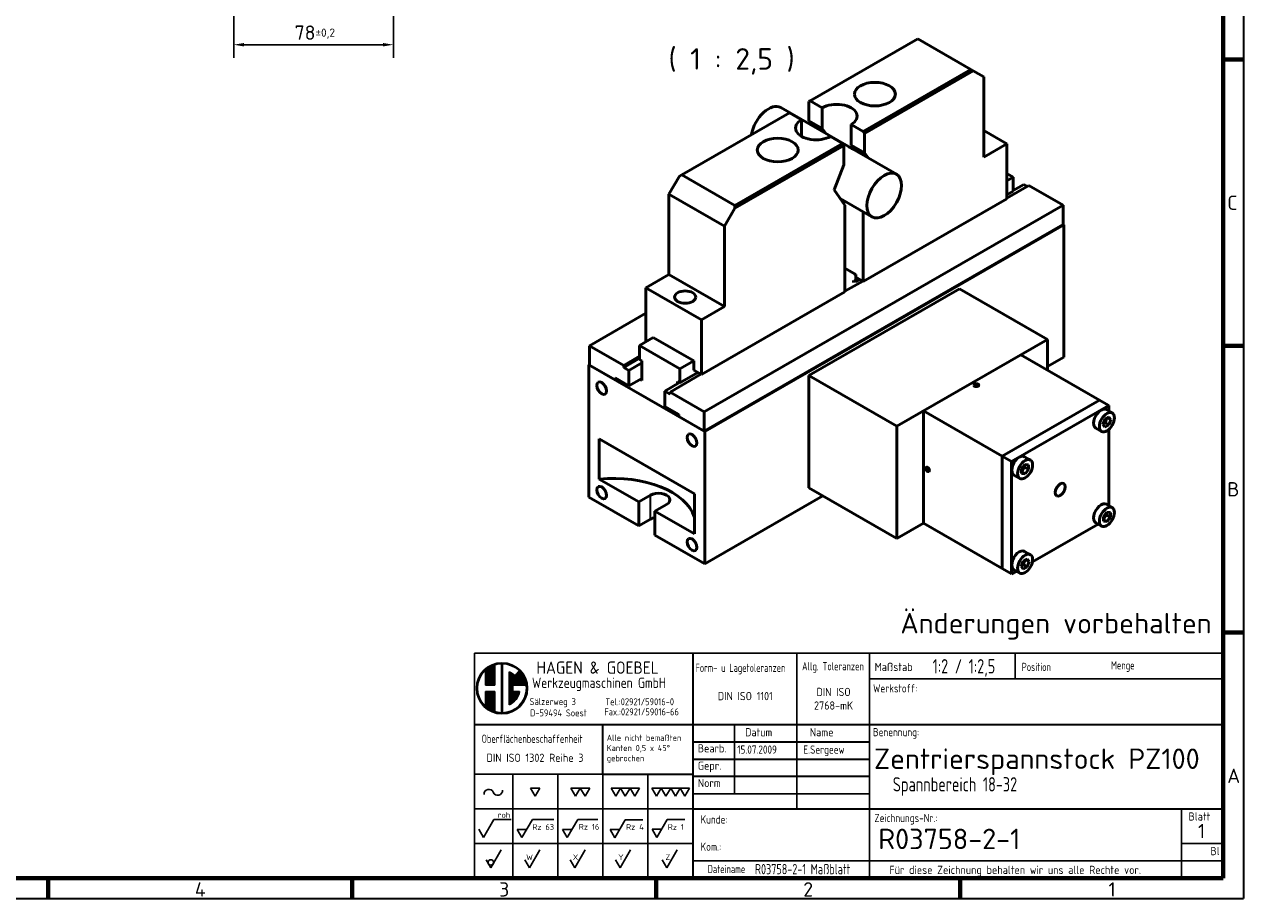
# Model space of a CAD drawing. Header units: millimetres. Extents: x 10 to 1178, y 10 to 831.
# Tile 2 of 3: x 582 to 1178, y 10 to 437. Entities that reach past the tile are written whole.
import ezdxf
from ezdxf.enums import TextEntityAlignment as Align

# ---------------------------------------------------------------- set-up
doc = ezdxf.new("R2010")
doc.units = ezdxf.units.MM
doc.header["$LTSCALE"] = 2
doc.layers.get('0').update_dxf_attribs({"lineweight": 25})
for name, color, linetype, lineweight in [('AM_BOR', 7, 'Continuous', 50), ('Bemaßung (ISO)', 7, 'Continuous', 25), ('Rahmen (ISO)', 7, 'Continuous', 70), ('Sichtbar (ISO)', 7, 'Continuous', 50), ('Sichtbar schmal (ISO)', 7, 'Continuous', 35), ('Symbol (ISO)', 7, 'Continuous', 25), ('Titel (ISO)', 7, 'Continuous', 50)]:
    doc.layers.add(name, color=color, linetype=linetype, lineweight=lineweight)
doc.styles.add('ACDINTS_30', font='isocp.shx')
doc.styles.add('ACDINTS_31', font='isocp.shx')
doc.styles.add('ACDINTS_32', font='isocp.shx')
doc.styles.add('ACDINTS_33', font='isocp.shx')
doc.styles.add('ACDINTS_34', font='isocp.shx')
doc.styles.add('ACDINTS_35', font='isocp.shx')
doc.styles.add('ACDINTS_40', font='isocp.shx')
doc.styles.add('ACDINTS_41', font='isocp.shx')
doc.styles.add('Bezeichnungstext (DIN)', font='isocpeur.ttf')
doc.styles.add('Notiztext (DIN)', font='isocpeur.ttf')
doc.styles.get("Standard").update_dxf_attribs({"font": 'ISOCP.shx'})
doc.styles.add('TextStyle32', font='isocp.shx')
doc.styles.add('TextStyle51', font='isocp.shx', dxfattribs={"width": 0.8})
doc.styles.add('TextStyle52', font='isocp.shx', dxfattribs={"width": 0.8})
doc.styles.add('TextStyle53', font='isocp.shx')
doc.styles.add('TextStyle54', font='isocp.shx')
doc.styles.add('TextStyle55', font='isocp.shx', dxfattribs={"width": 0.8})
doc.styles.add('TextStyle56', font='isocp.shx', dxfattribs={"width": 0.8})
doc.styles.add('TextStyle59', font='isocp.shx', dxfattribs={"width": 0.8})
doc.styles.add('TextStyle60', font='isocp.shx', dxfattribs={"width": 0.8})
doc.styles.add('TextStyle61', font='isocp.shx', dxfattribs={"width": 0.8})
doc.styles.add('TextStyle62', font='isocp.shx')
doc.styles.add('TextStyle63', font='isocp.shx')
doc.styles.add('TextStyle64', font='isocp.shx', dxfattribs={"width": 0.8})
doc.styles.add('TextStyle65', font='isocp.shx', dxfattribs={"width": 0.8})
doc.dimstyles.new('Toleranz +-0_1', dxfattribs={"dimscale": 2, "dimtxt": 3.5, "dimasz": 2.5, "dimexe": 3.175, "dimexo": 0.8, "dimgap": 0.8, "dimtad": 1, "dimdec": 3, "dimrnd": 1e-08, "dimtxsty": 'Notiztext (DIN)', "dimcen": 0.09, "dimdle": 10, "dimclrd": 256, "dimclre": 256, "dimclrt": 256, "dimazin": 2, "dimtol": 1, "dimtfac": 0.571429, "dimtdec": 1, "dimtmove": 0, "dimatfit": 3, "dimfxl": 1, "dimtolj": 1, "dimlwd": -1, "dimlwe": -1, "dimarcsym": 0})

# ---------------------------------------------------------------- blocks, each defined once
blk = doc.blocks.new('Ränder Hagen+Goebel Rahmen')
at = {"layer": 'Rahmen (ISO)', "linetype": 'Continuous', "lineweight": 35}
for p in [(589, 415), (5, 5)]:
    blk.add_line(p, (589, 5), dxfattribs=at)
at = {"layer": 'Rahmen (ISO)'}
for p, q in [((584, 410), (584, 10)), ((584, 210), (589, 210)), ((584, 140), (589, 140)), ((584, 70), (589, 70)), ((10, 10), (584, 10)), ((297, 10), (297, 5)), ((371.25, 10), (371.25, 5)), ((445.5, 10), (445.5, 5)), ((519.75, 10), (519.75, 5))]:
    blk.add_line(p, q, dxfattribs=at)
at = {"layer": 'Symbol (ISO)', "char_height": 3.5, "style": 'Notiztext (DIN)'}
for s, insert, attachment_point in [('C', (585, 175), 4), ('B', (585, 105), 4), ('A', (585, 35), 4), ('4', (334.125, 9), 2), ('3', (408.375, 9), 2), ('2', (482.625, 9), 2), ('1', (556.875, 9), 2)]:
    blk.add_mtext(s, dxfattribs=dict(at, insert=insert, attachment_point=attachment_point))
blk = doc.blocks.new('Schriftfelder Hagen+Goebel')
at = {"color": 7}
for p, q in [((294.29, 154.82), (111.41, 154.82)), ((111.41, 154.82), (111.41, 99.83)), ((294.29, 99.83), (294.29, 154.82)), ((111.41, 99.83), (294.29, 99.83))]:
    blk.add_line(p, q, dxfattribs=at)
at = {"color": 7, "linetype": 'Continuous', "lineweight": 25}
for p, q in [((116.39, 151.98), (116.39, 147.01)), ((117.99, 152.46), (117.99, 139.96)), ((118.25, 152.46), (118.25, 139.96)), ((114.07, 150.62), (114.07, 147.01)), ((114.34, 150.85), (114.34, 147.01)), ((114.6, 151.05), (114.6, 147.01)), ((114.87, 151.24), (114.87, 147.01)), ((115.13, 151.4), (115.13, 147.01)), ((115.4, 151.54), (115.4, 147.01)), ((115.67, 151.67), (115.67, 147.01)), ((115.93, 151.78), (115.93, 147.01)), ((116.2, 151.88), (116.2, 147.01)), ((119.85, 150.25), (119.85, 142.17)), ((120.12, 150.12), (120.12, 142.3)), ((120.38, 149.97), (120.38, 142.45)), ((120.65, 149.8), (120.65, 142.62)), ((120.92, 149.6), (120.92, 147.01)), ((121.18, 149.36), (121.18, 147.01)), ((121.23, 149.31), (122.36, 150.44)), ((121.45, 149.54), (121.45, 147.01)), ((121.71, 149.8), (121.71, 147.01)), ((121.98, 150.07), (121.98, 147.01)), ((122.25, 150.33), (122.25, 147.01)), ((122.51, 150.25), (122.51, 147.01)), ((122.78, 149.97), (122.78, 147.01)), ((123.04, 149.62), (123.04, 147.01)), ((123.31, 149.2), (123.31, 147.01)), ((114.07, 147.01), (116.39, 147.01)), ((120.78, 147.01), (124.06, 147.01)), ((120.78, 147.01), (120.78, 145.41)), ((123.58, 148.68), (123.58, 147.01)), ((123.84, 147.97), (123.84, 147.01)), ((114.07, 145.41), (114.07, 141.8)), ((114.07, 145.41), (116.39, 145.41)), ((114.34, 145.41), (114.34, 141.57)), ((114.6, 145.41), (114.6, 141.37)), ((114.87, 145.41), (114.87, 141.18)), ((115.13, 145.41), (115.13, 141.02)), ((115.4, 145.41), (115.4, 140.88)), ((115.67, 145.41), (115.67, 140.75)), ((115.93, 145.41), (115.93, 140.64)), ((116.2, 145.41), (116.2, 140.54)), ((116.39, 145.41), (116.39, 140.44)), ((120.78, 145.41), (122.44, 145.41)), ((120.92, 145.41), (120.92, 142.82)), ((121.18, 145.41), (121.18, 143.06)), ((121.45, 145.41), (121.45, 143.34)), ((121.71, 145.41), (121.71, 143.68)), ((121.98, 145.41), (121.98, 144.11)), ((122.25, 145.41), (122.25, 144.7)), ((111.41, 125.21), (142.75, 125.21)), ((120.75, 125.21), (120.75, 99.83)), ((131.75, 125.21), (131.75, 99.83)), ((142.75, 125.21), (142.75, 99.83)), ((153.75, 125.21), (153.75, 99.83)), ((111.41, 116.75), (164.75, 116.75)), ((111.41, 108.29), (164.75, 108.29))]:
    blk.add_line(p, q, dxfattribs=at)
at = {"color": 7, "linetype": 'Continuous', "lineweight": 35}
blk.add_line((142.75, 125.21), (164.75, 125.21), dxfattribs=at)
for p, q in [((125.1, 121.84), (127.41, 121.84)), ((125.1, 121.84), (126.25, 119.84)), ((126.25, 119.84), (127.41, 121.84)), ((134.94, 121.85), (137.25, 121.85)), ((134.94, 121.85), (136.1, 119.85)), ((136.1, 119.85), (137.25, 121.85)), ((137.25, 121.85), (138.41, 119.85)), ((137.25, 121.85), (139.56, 121.85)), ((138.41, 119.85), (139.56, 121.85)), ((144.79, 121.84), (147.1, 121.84)), ((144.79, 121.84), (145.94, 119.84)), ((145.94, 119.84), (147.1, 121.84)), ((148.25, 119.84), (147.1, 121.84)), ((149.41, 121.84), (147.1, 121.84)), ((149.41, 121.84), (148.25, 119.84)), ((149.41, 121.84), (150.56, 119.84)), ((149.41, 121.84), (151.72, 121.84)), ((150.56, 119.84), (151.72, 121.84)), ((154.73, 121.84), (155.88, 119.84)), ((154.73, 121.84), (157.04, 121.84)), ((155.88, 119.84), (157.04, 121.84)), ((157.04, 121.84), (159.35, 121.84)), ((157.04, 121.84), (158.19, 119.84)), ((158.19, 119.84), (159.35, 121.84)), ((161.66, 121.84), (159.35, 121.84)), ((160.5, 119.84), (159.35, 121.84)), ((161.66, 121.84), (160.5, 119.84)), ((161.66, 121.84), (163.97, 121.84)), ((161.66, 121.84), (162.81, 119.84)), ((162.81, 119.84), (163.97, 121.84)), ((113.6, 109.77), (116.15, 114.17)), ((116.15, 114.17), (120.35, 114.17)), ((123.01, 109.74), (125.55, 114.14)), ((125.55, 114.14), (130.76, 114.14)), ((134.08, 109.74), (136.62, 114.14)), ((136.62, 114.14), (141.57, 114.14)), ((145.69, 109.7), (148.23, 114.1)), ((148.23, 114.1), (152.55, 114.1)), ((155.96, 109.79), (158.5, 114.19)), ((158.5, 114.19), (162.82, 114.19)), ((112.45, 111.77), (113.6, 109.77)), ((121.85, 111.74), (123.01, 109.74)), ((121.85, 111.74), (124.16, 111.74)), ((132.92, 111.74), (134.08, 109.74)), ((132.92, 111.74), (135.23, 111.74)), ((144.53, 111.7), (146.84, 111.7)), ((144.53, 111.7), (145.69, 109.7)), ((154.81, 111.79), (157.12, 111.79)), ((154.81, 111.79), (155.96, 109.79)), ((114.25, 104.33), (115.4, 102.33)), ((115.4, 102.33), (117.94, 106.73)), ((123.7, 104.33), (124.85, 102.33)), ((124.85, 102.33), (127.39, 106.73)), ((134.76, 104.33), (135.92, 102.33)), ((135.92, 102.33), (138.46, 106.73)), ((145.85, 104.33), (147.01, 102.33)), ((147.01, 102.33), (149.55, 106.73)), ((157.23, 104.33), (158.39, 102.33)), ((158.39, 102.33), (160.93, 106.73))]:
    blk.add_line(p, q)
at = {"color": 7, "lineweight": 35}
blk.add_line((164.75, 120.98), (164.75, 99.83), dxfattribs=at)
at = {"color": 7, "linetype": 'Continuous', "lineweight": 25}
for radius in [6.25, 5.99]:
    blk.add_circle((118.12, 146.21), radius, dxfattribs=at)
blk.add_circle((115.4, 103.66), 0.667)
for start, end in [(45, 66.8002), (293.1998, 349.5243)]:
    blk.add_arc((118.12, 146.21), 4.39, start, end, dxfattribs=at)
for centre, start, end in [((114.92, 120.36), 21.9122, 185.4858), ((117.09, 121.23), 201.9122, 5.4858)]:
    blk.add_arc(centre, 1.17, start, end)
at = {"layer": 'AM_BOR', "color": 7, "linetype": 'Continuous', "lineweight": 35}
for p, q in [((164.75, 154.82), (164.75, 120.98)), ((111.41, 137.35), (294.29, 137.35)), ((142.75, 125.21), (142.75, 137.35))]:
    blk.add_line(p, q, dxfattribs=at)
at = {"layer": 'AM_BOR', "color": 7, "linetype": 'Continuous', "lineweight": 25}
for p, q in [((190.15, 154.82), (190.15, 116.75)), ((207.93, 154.82), (207.93, 99.83)), ((243.49, 154.82), (243.49, 148.49)), ((207.93, 148.49), (294.29, 148.49)), ((174.91, 137.35), (174.91, 120.43)), ((164.75, 120.43), (207.93, 120.43)), ((284.13, 116.75), (284.13, 99.83)), ((284.13, 108.29), (294.29, 108.29)), ((164.75, 104.06), (294.29, 104.06))]:
    blk.add_line(p, q, dxfattribs=at)
at = {"layer": 'AM_BOR', "color": 7, "lineweight": 35}
blk.add_line((164.75, 116.75), (294.29, 116.75), dxfattribs=at)
at = {"layer": 'Titel (ISO)', "color": 7, "linetype": 'Continuous', "lineweight": 35}
for p, q in [((164.75, 133.12), (207.93, 133.12)), ((164.75, 128.89), (207.93, 128.89)), ((207.93, 124.66), (164.75, 124.66))]:
    blk.add_line(p, q, dxfattribs=at)
at = {"color": 7}
blk.add_text('HAGEN & GOEBEL', height=3, dxfattribs=at).set_placement((126.55, 149.76))
at = {"color": 7, "width": 0.9}
for s, height, p in [('Werkzeugmaschinen GmbH', 2.5, (125.45, 146.3)), ('Sälzerweg 3', 1.7, (124.88, 142.11)), ('Tel.:02921/59016-0', 1.7, (143.38, 142.07)), ('D-59494 Soest', 1.7, (124.99, 139.35)), ('Fax.:02921/59016-66', 1.7, (143.13, 139.6))]:
    blk.add_text(s, height=height, dxfattribs=at).set_placement(p)
at = {"color": 7, "style": 'ACDINTS_30', "width": 0.8}
blk.add_text('Oberflächenbeschaffenheit', height=2, dxfattribs=at).set_placement((113.16, 132.88))
at = {"color": 7, "style": 'ACDINTS_30'}
for s, p in [('Gepr.', (165.95, 126.31)), ('Norm', (165.95, 122.08))]:
    blk.add_text(s, height=2, dxfattribs=at).set_placement(p)
at = {"color": 7, "char_height": 2, "attachment_point": 1, "line_spacing_factor": 0.332}
for s, insert in [('\\fISOCP|b0|i0;\\W0.90;\\H2.0000;Werkstoff:', (208.77, 147.21)), ('\\fISOCP|b0|i0;\\W0.90;\\H2.0000;Benennung:', (208.76, 136.5)), ('\\fISOCP|b0|i0;\\W0.90;\\H2.0000;Zeichnungs-Nr.:', (209.11, 115.53))]:
    blk.add_mtext(s, dxfattribs=dict(at, insert=insert))
at = {"char_height": 1.4}
for s, insert, attachment_point, style in [('roh', (117.1, 114.56), 7, 'ACDINTS_40'), ('Rz 63', (125.53, 111.62), 7, 'ACDINTS_40'), ('Rz 16', (136.89, 111.67), 7, 'ACDINTS_40'), ('Rz 4', (148.45, 111.63), 7, 'ACDINTS_40'), ('Rz 1', (158.63, 111.62), 7, 'ACDINTS_40'), ('W', (125.69, 104.24), 9, 'ACDINTS_41'), ('X', (136.76, 104.25), 9, 'ACDINTS_41'), ('Y', (147.85, 104.24), 9, 'ACDINTS_41'), ('Z', (159.23, 104.26), 9, 'ACDINTS_41')]:
    blk.add_mtext(s, dxfattribs=dict(at, insert=insert, attachment_point=attachment_point, style=style))
at = {"color": 7, "insert": (166.66, 115.16), "char_height": 2, "width": 31.2179, "attachment_point": 1, "line_spacing_factor": 0.996}
blk.add_mtext('\\fISOCP|b0|i0;\\W0.90;\\H2.0000;Kunde:\\P\\PKom.:', dxfattribs=at)
at = {"layer": 'AM_BOR', "color": 7, "style": 'ACDINTS_30'}
for s, width, p in [('Form- u Lagetoleranzen', 0.75, (165.41, 150.21)), ('Allg. Toleranzen', 0.7, (191.43, 150.6)), ('Position', 0.8, (245.09, 150.43)), ('Menge', 0.8, (266.9, 150.83)), ('Dateiname', 0.8, (168.36, 101.05))]:
    blk.add_text(s, height=2, dxfattribs=dict(at, width=width)).set_placement(p)
for s, p in [('Maßstab', (209.15, 150.43)), ('Bearb.', (165.95, 130.54))]:
    blk.add_text(s, height=2, dxfattribs=at).set_placement(p)
at = {"layer": 'AM_BOR', "color": 7, "style": 'ACDINTS_32', "width": 0.983632}
blk.add_text('Datum', height=2, dxfattribs=at).set_placement((180.84, 134.48), align=Align.CENTER)
at = {"layer": 'AM_BOR', "color": 7, "style": 'ACDINTS_31'}
blk.add_text('Name', height=2, dxfattribs=at).set_placement((199.12, 134.48), align=Align.RIGHT)
at = {"layer": 'AM_BOR', "color": 7, "style": 'ACDINTS_32'}
for s, p in [('Blatt', (288.5, 113.9)), ('Bl', (292.31, 105.44))]:
    blk.add_text(s, height=2, dxfattribs=at).set_placement(p, align=Align.CENTER)
at = {"layer": 'AM_BOR', "color": 7, "char_height": 2, "line_spacing_factor": 0.332}
for s, insert, attachment_point, style in [('DIN ISO 1101', (177.55, 143.3), 8, 'ACDINTS_34'), ('DIN ISO 1302 Reihe 3', (114.36, 130.23), 1, 'ACDINTS_33'), ('Für diese Zeichnung behalten wir uns alle Rechte vor.', (212.76, 102.85), 1, 'ACDINTS_33')]:
    blk.add_mtext(s, dxfattribs=dict(at, insert=insert, attachment_point=attachment_point, style=style))
at = {"layer": 'AM_BOR', "color": 7, "line_spacing_factor": 0.996}
for s, insert, char_height, width, attachment_point, style in [('DIN ISO 2768-mK', (199.12, 141), 2, 15.0375, 8, 'ACDINTS_34'), (' \\PAlle nicht bemaßten Kanten 0,5 x 45° gebrochen', (143.71, 137.35), 1.5, 20.5101, 1, 'ACDINTS_35')]:
    blk.add_mtext(s, dxfattribs=dict(at, insert=insert, char_height=char_height, width=width, attachment_point=attachment_point, style=style))
at = {"layer": 'AM_BOR', "color": 7}
for tag, p, height, style, width in [('Maßstab:', (223.33, 149.84), 3.5, 'TextStyle64', 0.8), ('Positionsnummer', (254.96, 149.95), 3.5, 'TextStyle61', 0.8), ('Menge', (277.56, 149.84), 3.5, 'TextStyle60', 0.8), ('Material', (224.04, 143.99), 3, 'TextStyle52', 0.8), ('Halbzeug_(1.Zeile)', (261.93, 144.06), 3, 'TextStyle56', 0.8), ('Material_(2.Zeile)', (224.02, 139.81), 3, 'TextStyle51', 0.8), ('Halbzeug_(2.Zeile)', (261.93, 139.78), 3, 'TextStyle55', 0.8), ('ERSTELLUNGSDATUM', (175.59, 130.24), 2, 'TextStyle63', 0.9), ('AUTOR', (191.76, 130.24), 2, 'TextStyle62', 0.9), ('KONTROLLIERT_VON', (192.23, 126.32), 2, 'TextStyle54', 0.9), ('KONTROLLDATUM', (175.75, 126.01), 2, 'TextStyle53', 0.9), ('Beschreibung_2', (213.59, 121), 3.5, 'TextStyle59', 0.8), ('DATEINAME', (179.92, 100.78), 2.5, 'TextStyle65', 0.8)]:
    blk.add_attdef(tag, p, '', height=height, dxfattribs=dict(at, style=style, width=width))
at = {"layer": 'AM_BOR', "color": 7, "style": 'TextStyle32'}
blk.add_attdef('Plot-Datum', text='', height=3, dxfattribs=at).set_placement((288.92, 100.24), align=Align.CENTER)
at = {"layer": 'Titel (ISO)', "style": 'Notiztext (DIN)'}
blk.add_attdef('TITEL', text='', height=5, dxfattribs=at).set_placement((209, 129), align=Align.MIDDLE_LEFT)
blk.add_attdef('Blattnummer', text='', height=3.5, dxfattribs=at).set_placement((290.13, 111.34), align=Align.MIDDLE_CENTER)
at = {"layer": 'Titel (ISO)', "color": 7, "style": 'Notiztext (DIN)'}
blk.add_attdef('BAUTEILNUMMER', text='', height=5, dxfattribs=at).set_placement((210.03, 109.41), align=Align.MIDDLE_LEFT)
blk = doc.blocks.new('*D9')
at = {"layer": 'Bemaßung (ISO)'}
for p, q in [((684.59, 477.92), (684.59, 420.85)), ((762.59, 477.92), (762.59, 420.85)), ((689.59, 427.2), (757.59, 427.2))]:
    blk.add_line(p, q, dxfattribs=at)
for points in [[(689.59, 428.04), (689.59, 426.37), (684.59, 427.2)], [(757.59, 428.04), (757.59, 426.37), (762.59, 427.2)]]:
    blk.add_solid(points, dxfattribs=at)
at = {"layer": 'Defpoints', "color": 0}
for p in [(684.59, 479.52), (762.59, 479.52), (762.59, 427.2)]:
    blk.add_point(p, dxfattribs=at)
at = {"layer": 'Bemaßung (ISO)', "insert": (714.34, 436.6), "char_height": 7, "attachment_point": 1, "style": 'Notiztext (DIN)'}
blk.add_mtext('\\A1;78{\\H4.000000;±0,2}', dxfattribs=at)

msp = doc.modelspace()

# ---------------------------------------------------------------- linework, layer by layer
at = {"layer": 'Sichtbar (ISO)'}
for p, q in [((966.164, 399.7991), (1018.7727, 430.0944)), ((1044.7943, 415.1096), (1018.7727, 430.0944)), ((1044.7943, 415.1096), (992.1855, 384.8143)), ((992.7512, 383.8345), (1045.9256, 414.4556)), ((1045.9256, 414.4556), (1044.7943, 415.1096)), ((1051.0168, 411.5011), (1045.9256, 414.4556)), ((1051.0168, 372.2588), (1051.0168, 411.5011)), ((965.5983, 399.4708), (966.164, 399.7991)), ((965.5983, 399.4708), (965.5983, 390.0161)), ((972.1037, 396.3786), (966.164, 399.7991)), ((903.4595, 363.6899), (956.0682, 393.9853)), ((1008.3995, 363.8898), (951.831, 396.4655)), ((956.0682, 393.9853), (962.0079, 390.5649)), ((972.1037, 386.2699), (972.1037, 396.3786)), ((962.0079, 390.5649), (962.0079, 382.4209)), ((972.1037, 386.2699), (965.5983, 390.0161)), ((965.5983, 390.0161), (967.3362, 387.5367)), ((986.2458, 388.2347), (986.2458, 378.1259)), ((992.1855, 384.8143), (986.2458, 388.2347)), ((976.15, 382.4209), (982.0897, 379.0005)), ((992.1855, 384.8143), (992.7512, 383.8345)), ((992.7512, 383.8345), (992.7512, 374.3797)), ((1062.3305, 378.7739), (1051.0168, 385.2891)), ((982.0897, 379.0005), (929.481, 348.7051)), ((929.481, 347.3996), (982.6554, 378.0207)), ((982.6554, 378.0207), (982.0897, 379.0005)), ((982.6554, 378.0207), (982.6554, 368.566)), ((992.7512, 374.3797), (986.2458, 378.1259)), ((1062.3305, 378.7739), (1051.0168, 372.2588)), ((1062.3305, 351.9584), (1062.3305, 378.7739)), ((992.7512, 374.3797), (994.4891, 371.9003)), ((902.3281, 363.0359), (903.4595, 363.6899)), ((903.4595, 363.6899), (929.481, 348.7051)), ((982.6554, 368.566), (977.9054, 356.3182)), ((1065.4418, 362.5632), (1062.3305, 364.3548)), ((897.2369, 354.2178), (902.3281, 363.0359)), ((1062.3305, 360.7715), (1065.4418, 362.5632)), ((1062.3305, 352.2753), (1073.1218, 358.4896)), ((1065.4418, 355.6958), (1065.4418, 362.5632)), ((1070.5762, 358.9745), (1065.4418, 356.0177)), ((1072.27, 357.9991), (1070.5762, 358.9745)), ((1089.8095, 348.8798), (1073.1218, 358.4896)), ((897.2369, 354.2178), (924.3898, 338.5814)), ((897.2369, 314.9755), (897.2369, 354.2178)), ((977.9054, 356.3182), (983.2211, 348.7342)), ((996.4228, 343.0918), (980.9176, 352.0207)), ((992.1855, 311.5646), (1062.3305, 351.9584)), ((1062.3305, 353.9041), (1065.4418, 355.6958)), ((914.4471, 247.8953), (1089.8095, 348.8798)), ((924.3898, 338.5814), (929.481, 347.3996)), ((929.481, 348.7051), (929.481, 347.3996)), ((983.2211, 348.7342), (983.2211, 306.4023)), ((992.1855, 345.5319), (992.1855, 311.5646)), ((1089.8095, 339.3962), (1089.8095, 348.8798)), ((914.4471, 238.4117), (1089.8095, 339.3962)), ((914.7299, 238.2488), (1090.0924, 339.2334)), ((924.3898, 299.3392), (924.3898, 338.5814)), ((1090.0924, 339.2334), (1089.8095, 339.3962)), ((1090.0924, 274.4836), (1090.0924, 339.2334)), ((987.9429, 315.3158), (983.2211, 318.0349)), ((983.2211, 318.0349), (988.5086, 314.9901)), ((885.9232, 308.4604), (897.2369, 314.9755)), ((897.2369, 314.9755), (924.3898, 299.3392)), ((983.2211, 306.7192), (991.9104, 311.723)), ((987.3772, 311.0633), (987.3772, 312.0444)), ((987.3772, 312.0444), (988.5086, 311.3929)), ((987.9429, 315.3158), (988.5086, 314.336)), ((988.5086, 314.9901), (988.5086, 313.682)), ((988.5086, 311.3929), (988.5086, 314.336)), ((992.1855, 311.5646), (988.5086, 313.682)), ((988.5086, 311.3929), (990.4961, 312.5374)), ((885.9232, 308.4604), (913.0761, 292.824)), ((885.9232, 281.9882), (885.9232, 308.4604)), ((983.2211, 306.4023), (913.0761, 266.0085)), ((965.6416, 265.6048), (1039.1807, 307.9532)), ((1039.1807, 307.9532), (1082.1728, 283.1957)), ((913.0761, 292.824), (924.3898, 299.3392)), ((885.9232, 295.9693), (858.4442, 280.1452)), ((913.0761, 266.0085), (913.0761, 292.824)), ((858.4442, 280.1452), (875.1319, 270.5353)), ((858.4442, 270.6616), (858.4442, 280.1452)), ((889.6002, 284.1057), (882.8119, 280.1966)), ((882.8119, 280.1966), (902.6109, 268.7951)), ((882.8119, 273.3292), (882.8119, 280.1966)), ((909.3992, 272.7042), (889.6002, 284.1057)), ((1008.6337, 240.8473), (1082.1728, 283.1957)), ((1082.1728, 283.1957), (1082.1728, 268.2109)), ((882.8119, 274.958), (875.1319, 270.5353)), ((1069.162, 275.7033), (1021.6444, 248.3397)), ((1069.162, 275.7033), (1021.6444, 248.3397)), ((1069.162, 275.7033), (1021.6444, 248.3397)), ((1069.162, 275.7033), (1021.6444, 248.3397)), ((1107.6286, 253.5518), (1069.162, 275.7033)), ((1107.6286, 253.5518), (1069.162, 275.7033)), ((1107.6286, 253.5518), (1069.162, 275.7033)), ((1107.6286, 253.5518), (1069.162, 275.7033)), ((1082.1728, 269.923), (1090.0924, 274.4836)), ((858.1614, 270.8245), (858.4442, 270.9874)), ((858.1614, 206.0748), (858.1614, 270.8245)), ((858.1614, 270.8245), (914.7299, 238.2488)), ((870.8893, 263.495), (858.4442, 270.6616)), ((882.8119, 273.9769), (875.1319, 269.5543)), ((875.1319, 270.5353), (875.1319, 269.5543)), ((875.1319, 269.5543), (877.6775, 268.0884)), ((877.6775, 268.0884), (883.9433, 271.6966)), ((877.6775, 260.5669), (877.6775, 268.0884)), ((883.9433, 272.6777), (882.8119, 273.3292)), ((883.9433, 263.1941), (883.9433, 272.6777)), ((909.3992, 272.7042), (902.6109, 268.7951)), ((902.6109, 268.7951), (902.6109, 261.9277)), ((909.3992, 268.78), (909.3992, 272.7042)), ((909.3992, 269.434), (909.3992, 268.1259)), ((909.3992, 268.1259), (913.0761, 266.0085)), ((870.8893, 264.476), (870.8893, 263.495)), ((877.6775, 260.5669), (870.8893, 264.476)), ((871.7411, 263.9855), (870.8893, 263.495)), ((883.9433, 264.1752), (877.6775, 260.5669)), ((883.0915, 263.6847), (883.9433, 263.1941)), ((897.7593, 257.5051), (912.8009, 266.167)), ((901.4796, 262.5792), (901.4796, 261.5982)), ((902.6109, 261.9277), (901.4796, 262.5792)), ((911.3867, 266.9814), (902.6109, 261.9277)), ((965.6416, 265.6048), (1008.6337, 240.8473)), ((965.6416, 210.6656), (965.6416, 265.6048)), ((902.3314, 262.0887), (895.2138, 257.9899)), ((895.2138, 257.9899), (895.2138, 250.4685)), ((895.2138, 257.9899), (897.7593, 256.524)), ((897.7593, 257.5051), (914.4471, 247.8953)), ((897.7593, 256.524), (897.7593, 257.5051)), ((902.002, 246.5594), (895.2138, 250.4685)), ((1107.6286, 253.5518), (1060.1111, 226.1883)), ((1107.6286, 253.5518), (1060.1111, 226.1883)), ((1107.6286, 253.5518), (1060.1111, 226.1883)), ((1107.6286, 253.5518), (1060.1111, 226.1883)), ((1107.6286, 253.5518), (1060.1111, 226.1883)), ((1112.1541, 250.9458), (1064.6365, 223.5822)), ((1112.1541, 250.9458), (1107.6286, 253.5518)), ((1112.1541, 248.2714), (1112.1541, 250.9458)), ((902.002, 245.5784), (902.002, 246.5594)), ((914.4471, 238.4117), (902.002, 245.5784)), ((914.4471, 247.8953), (914.4471, 238.4117)), ((1060.1111, 226.1883), (1021.6444, 248.3397)), ((1021.6444, 248.3397), (1021.6444, 193.4005)), ((1021.6444, 248.3397), (1021.6444, 193.4005)), ((1060.1111, 226.1883), (1021.6444, 248.3397)), ((1060.1111, 226.1883), (1021.6444, 248.3397)), ((1021.6444, 248.3397), (1021.6444, 193.4005)), ((1060.1111, 226.1883), (1021.6444, 248.3397)), ((1021.6444, 248.3397), (1021.6444, 193.4005)), ((1110.2471, 244.2084), (1112.2067, 245.3326)), ((1113.8187, 247.3128), (1110.9903, 248.9416)), ((1111.4863, 244.9081), (1111.4797, 244.9155)), ((1113.1833, 243.9308), (1111.4863, 244.9081)), ((1112.2067, 245.3326), (1113.1833, 243.9308)), ((1008.6337, 185.9081), (1008.6337, 240.8473)), ((1108.6288, 238.3003), (1105.8004, 239.9291)), ((1109.2642, 241.6823), (1110.2471, 244.2084)), ((1110.2408, 240.2805), (1109.2642, 241.6823)), ((1112.2004, 241.4048), (1110.2408, 240.2805)), ((1110.5033, 242.382), (1112.2004, 241.4048)), ((1112.1541, 202.0239), (1112.1541, 239.2294)), ((1113.1833, 243.9308), (1112.2004, 241.4048)), ((863.206, 214.9424), (863.206, 234.5635)), ((863.206, 234.5635), (909.6852, 207.7979)), ((914.7299, 238.2488), (914.7299, 173.4991)), ((1064.6365, 223.5822), (1060.1111, 226.1883)), ((1060.1111, 226.1883), (1060.1111, 171.2491)), ((1060.1111, 226.1883), (1060.1111, 171.2491)), ((1060.1111, 226.1883), (1060.1111, 171.2491)), ((1060.1111, 226.1883), (1060.1111, 171.2491)), ((1060.1111, 226.1883), (1060.1111, 171.2491)), ((1064.6365, 223.5822), (1064.6365, 168.643)), ((1069.5285, 219.9324), (1071.2274, 222.0399)), ((1073.8187, 224.2783), (1070.9903, 225.9071)), ((1071.2219, 220.5891), (1072.919, 219.6119)), ((1071.2274, 222.0399), (1072.9226, 221.8796)), ((1072.9226, 221.8796), (1072.919, 219.6119)), ((882.4858, 203.8399), (863.206, 214.9424)), ((1068.6288, 215.2659), (1065.8004, 216.8947)), ((1069.5249, 217.6646), (1069.5285, 219.9324)), ((1071.2201, 217.5044), (1069.5249, 217.6646)), ((1069.5262, 218.4798), (1071.2201, 217.5044)), ((1072.919, 219.6119), (1071.2201, 217.5044)), ((965.6416, 210.6656), (1008.6337, 185.9081)), ((882.4858, 192.0672), (858.1614, 206.0748)), ((882.4858, 203.8399), (888.1427, 207.0975)), ((882.4858, 192.0672), (882.4858, 203.8399)), ((896.0623, 202.5369), (890.4054, 199.2793)), ((909.6852, 207.7979), (909.6852, 188.1768)), ((914.7299, 173.4991), (972.4561, 206.7414)), ((1113.8187, 201.0654), (1110.9903, 202.6941)), ((909.6852, 188.1768), (890.4054, 199.2793)), ((890.4054, 199.2793), (890.4054, 187.5066)), ((1109.5249, 194.4516), (1109.5285, 196.7194)), ((1109.5285, 196.7194), (1111.2274, 198.8269)), ((1111.2219, 197.3762), (1112.919, 196.3989)), ((1111.2274, 198.8269), (1112.9226, 198.6666)), ((1112.9226, 198.6666), (1112.919, 196.3989)), ((888.1427, 195.3248), (882.4858, 192.0672)), ((1021.6444, 193.4005), (1008.6337, 185.9081)), ((1060.1111, 171.2491), (1021.6444, 193.4005)), ((1060.1111, 171.2491), (1021.6444, 193.4005)), ((1060.1111, 171.2491), (1021.6444, 193.4005)), ((1060.1111, 171.2491), (1021.6444, 193.4005)), ((1074.7782, 174.4832), (1106.9586, 193.0147)), ((1108.6288, 192.0529), (1105.8004, 193.6817)), ((1111.2201, 194.2914), (1109.5249, 194.4516)), ((1111.2201, 194.2914), (1109.5262, 195.2669)), ((1112.919, 196.3989), (1111.2201, 194.2914)), ((914.7299, 173.4991), (890.4054, 187.5066)), ((1073.8187, 178.0309), (1070.9903, 179.6597)), ((1069.2642, 172.4004), (1070.2471, 174.9265)), ((1070.2471, 174.9265), (1072.2067, 176.0507)), ((1070.5033, 173.1001), (1072.2004, 172.1229)), ((1071.4863, 175.6262), (1071.4797, 175.6336)), ((1071.4863, 175.6262), (1073.1833, 174.6489)), ((1073.1833, 174.6489), (1072.2004, 172.1229)), ((1072.2067, 176.0507), (1073.1833, 174.6489)), ((1064.6365, 168.643), (1060.1111, 171.2491)), ((1064.6365, 168.643), (1066.9586, 169.9802)), ((1068.6288, 169.0184), (1065.8004, 170.6472)), ((1070.2408, 170.9986), (1069.2642, 172.4004)), ((1072.2004, 172.1229), (1070.2408, 170.9986))]:
    msp.add_line(p, q, dxfattribs=at)
at = {"layer": 'Sichtbar (ISO)', "flags": 128}
for points in [[(1110.5033, 242.382), (1110.524, 242.5163), (1110.546, 242.6449), (1110.5692, 242.7686), (1110.5937, 242.8878), (1110.6195, 243.0031), (1110.6468, 243.1148), (1110.6755, 243.2235), (1110.7057, 243.3294), (1110.7375, 243.4329), (1110.771, 243.5343), (1110.8062, 243.6341), (1110.8432, 243.7324), (1110.8822, 243.8295), (1110.9233, 243.9259), (1110.9666, 244.0217), (1111.0123, 244.1172), (1111.0604, 244.2128), (1111.1113, 244.3086), (1111.1651, 244.4051), (1111.222, 244.5025), (1111.2822, 244.6011), (1111.3462, 244.7014), (1111.4141, 244.8035), (1111.4863, 244.9081)], [(1109.3458, 241.892), (1109.3847, 241.9145), (1109.4241, 241.9366), (1109.4641, 241.9585), (1109.5047, 241.98), (1109.5459, 242.0014), (1109.5877, 242.0225), (1109.6303, 242.0435), (1109.6736, 242.0642), (1109.7176, 242.0847), (1109.7625, 242.1051), (1109.8082, 242.1254), (1109.8549, 242.1455), (1109.9024, 242.1655), (1109.951, 242.1854), (1110.0006, 242.2052), (1110.0513, 242.2249), (1110.1031, 242.2446), (1110.1562, 242.2642), (1110.2105, 242.2838), (1110.2661, 242.3034), (1110.3231, 242.323), (1110.3816, 242.3426), (1110.4417, 242.3623), (1110.5033, 242.382)], [(1069.5262, 218.4884), (1069.5806, 218.6023), (1069.6351, 218.7113), (1069.6899, 218.8159), (1069.7452, 218.9167), (1069.8011, 219.014), (1069.8578, 219.1081), (1069.9154, 219.1994), (1069.974, 219.2883), (1070.0339, 219.3751), (1070.0953, 219.4599), (1070.1582, 219.5431), (1070.2228, 219.625), (1070.2894, 219.7058), (1070.3582, 219.7857), (1070.4293, 219.8649), (1070.5031, 219.9438), (1070.5796, 220.0224), (1070.6593, 220.1012), (1070.7425, 220.1802), (1070.8293, 220.2598), (1070.9203, 220.3402), (1071.0157, 220.4217), (1071.1161, 220.5046), (1071.2219, 220.5891)], [(1071.2219, 220.5891), (1071.2083, 220.653), (1071.1955, 220.7154), (1071.1834, 220.7764), (1071.172, 220.8361), (1071.1613, 220.8946), (1071.1513, 220.9519), (1071.142, 221.0082), (1071.1333, 221.0634), (1071.1252, 221.1176), (1071.1177, 221.1709), (1071.1109, 221.2234), (1071.1046, 221.275), (1071.0989, 221.3259), (1071.0938, 221.376), (1071.0892, 221.4255), (1071.0852, 221.4743), (1071.0818, 221.5226), (1071.0788, 221.5703), (1071.0764, 221.6176), (1071.0746, 221.6643), (1071.0733, 221.7107), (1071.0724, 221.7567), (1071.0722, 221.8023), (1071.0724, 221.8476)], [(1109.5262, 195.2754), (1109.5806, 195.3893), (1109.6351, 195.4983), (1109.6899, 195.603), (1109.7452, 195.7037), (1109.8011, 195.801), (1109.8578, 195.8951), (1109.9154, 195.9865), (1109.974, 196.0753), (1110.0339, 196.1621), (1110.0953, 196.2469), (1110.1582, 196.3302), (1110.2228, 196.412), (1110.2894, 196.4928), (1110.3582, 196.5727), (1110.4293, 196.6519), (1110.5031, 196.7308), (1110.5796, 196.8095), (1110.6593, 196.8882), (1110.7425, 196.9672), (1110.8293, 197.0468), (1110.9203, 197.1272), (1111.0157, 197.2087), (1111.1161, 197.2916), (1111.2219, 197.3762)], [(1111.2219, 197.3762), (1111.2083, 197.44), (1111.1955, 197.5024), (1111.1834, 197.5634), (1111.172, 197.6231), (1111.1613, 197.6816), (1111.1513, 197.739), (1111.142, 197.7952), (1111.1333, 197.8504), (1111.1252, 197.9046), (1111.1177, 197.9579), (1111.1109, 198.0104), (1111.1046, 198.062), (1111.0989, 198.1129), (1111.0938, 198.163), (1111.0892, 198.2125), (1111.0852, 198.2613), (1111.0818, 198.3096), (1111.0788, 198.3574), (1111.0764, 198.4046), (1111.0746, 198.4514), (1111.0733, 198.4977), (1111.0724, 198.5437), (1111.0722, 198.5893), (1111.0724, 198.6346)], [(1069.3458, 172.6101), (1069.3847, 172.6325), (1069.4241, 172.6547), (1069.4641, 172.6765), (1069.5047, 172.6981), (1069.5459, 172.7195), (1069.5877, 172.7406), (1069.6303, 172.7615), (1069.6736, 172.7823), (1069.7176, 172.8028), (1069.7625, 172.8232), (1069.8082, 172.8435), (1069.8549, 172.8636), (1069.9024, 172.8836), (1069.951, 172.9034), (1070.0006, 172.9232), (1070.0513, 172.943), (1070.1031, 172.9626), (1070.1562, 172.9823), (1070.2105, 173.0019), (1070.2661, 173.0215), (1070.3231, 173.0411), (1070.3816, 173.0607), (1070.4417, 173.0804), (1070.5033, 173.1001)], [(1070.5033, 173.1001), (1070.524, 173.2343), (1070.546, 173.363), (1070.5692, 173.4867), (1070.5937, 173.6059), (1070.6195, 173.7212), (1070.6468, 173.8329), (1070.6755, 173.9416), (1070.7057, 174.0474), (1070.7375, 174.1509), (1070.771, 174.2524), (1070.8062, 174.3521), (1070.8432, 174.4504), (1070.8822, 174.5476), (1070.9233, 174.644), (1070.9666, 174.7398), (1071.0123, 174.8353), (1071.0604, 174.9308), (1071.1113, 175.0267), (1071.1651, 175.1232), (1071.222, 175.2206), (1071.2822, 175.3192), (1071.3462, 175.4194), (1071.4141, 175.5216), (1071.4863, 175.6262)]]:
    msp.add_lwpolyline(points, dxfattribs=at)
at = {"layer": 'Sichtbar (ISO)'}
for centre, major_axis, ratio in [((997.8424, 403.0566), (-10, 0), 0.5758617), ((950.4114, 375.7429), (10, 0), 0.5758617), ((1002.4111, 353.4908), (5.9884, 10.399), 0.57809312), ((905.1565, 303.8998), (5.2, 0), 0.5758617), ((864.3839, 259.3927), (-1.672, 2.9034), 0.57809312), ((1047.3831, 260.8813), (-1.2, 0), 0.5758617), ((1111.2238, 242.8066), (2.595, 4.5062), 0.57809312), ((908.5074, 233.9837), (-1.672, 2.9034), 0.57809312), ((1023.6243, 219.73), (0.5988, -1.0399), 0.57809312), ((1071.2238, 219.7721), (2.595, 4.5062), 0.57809312), ((864.3839, 208.3778), (-1.672, 2.9034), 0.57809312), ((1088.3953, 209.7944), (-1.7099, -2.9693), 0.57809312), ((1111.2238, 196.5591), (-2.595, -4.5062), 0.57809312), ((908.5074, 182.9688), (-1.672, 2.9034), 0.57809312), ((1071.2238, 173.5247), (-2.595, -4.5062), 0.57809312)]:
    msp.add_ellipse(centre, major_axis=major_axis, ratio=ratio, dxfattribs=at)
for centre, major_axis, ratio, start_param, end_param in [((945.8426, 386.0665), (5.9884, 10.399), 0.57809312, 0, 2.14580647), ((979.1748, 392.3067), (10, 0), 0.5758617, 5.49778714, 8.6393798), ((969.079, 386.4929), (-10, 0), 0.5758617, 5.49778714, 8.6393798), ((979.1748, 382.1979), (-9.7617, 10.6974), 0.2028475, 1.00413307, 1.25244553), ((979.1748, 372.6856), (-10, 0), 0.5758617, 3.76228854, 4.0916931), ((979.1748, 382.1979), (-9.7617, 10.6974), 0.2028475, 3.89741326, 4.14572572), ((1108.3953, 244.4354), (-2.595, -4.5062), 0.57809312, 3.14159265, 6.28318531), ((1068.3953, 221.4009), (-2.595, -4.5062), 0.57809312, 3.14159265, 6.28318531), ((870.3236, 192.2755), (40, 0), 0.5758617, 0.17889231, 1.74968863), ((892.1025, 204.8172), (5.6, 0), 0.5758617, 5.49778714, 8.6393798), ((1108.3953, 198.1879), (-2.595, -4.5062), 0.57809312, 3.14159265, 6.28318531), ((892.1025, 193.0445), (-5.6, 0), 0.5758617, 5.02027607, 5.49778714), ((1068.3953, 175.1534), (-2.595, -4.5062), 0.57809312, 3.14159265, 6.28318531)]:
    msp.add_ellipse(centre, major_axis=major_axis, ratio=ratio, start_param=start_param, end_param=end_param, dxfattribs=at)
at = {"layer": 'Sichtbar schmal (ISO)'}
msp.add_line((888.1427, 195.3248), (888.1427, 207.0975), dxfattribs=at)

# ---------------------------------------------------------------- block references
at = {"xscale": 2, "yscale": 2, "zscale": 2}
msp.add_blockref('Ränder Hagen+Goebel Rahmen', (0, 0), dxfattribs=at)
msp.add_blockref('Schriftfelder Hagen+Goebel', (579.4132, -179.6567), dxfattribs=at).add_auto_attribs({'Blattnummer': '1 ', 'TITEL': 'Zentrierspannstock PZ100 ', 'BAUTEILNUMMER': 'R03758-2-1 ', 'Beschreibung_2': 'Spannbereich 18-32', 'AUTOR': 'E.Sergeew', 'ERSTELLUNGSDATUM': '15.07.2009', 'Maßstab:': '1:2 / 1:2,5', 'DATEINAME': 'R03758-2-1 Maßblatt'})

# ---------------------------------------------------------------- texts
at = {"layer": 'Symbol (ISO)', "insert": (883.6381, 412.5775), "char_height": 10.5, "attachment_point": 7, "style": 'Bezeichnungstext (DIN)'}
msp.add_mtext('  ( 1 : 2,5 )', dxfattribs=at)
at = {"layer": 'Symbol (ISO)', "insert": (1010.2945, 149.5992), "char_height": 10, "width": 181.616386, "attachment_point": 1, "style": 'Notiztext (DIN)'}
msp.add_mtext('Änderungen vorbehalten', dxfattribs=at)

# ---------------------------------------------------------------- dimensions: what is measured, and where the dimension line sits
at = {"layer": 'Bemaßung (ISO)'}
dim = msp.add_linear_dim(base=(762.5886, 427.2019), p1=(684.5886, 479.5235), p2=(762.5886, 479.5235), angle=180, dimstyle='Toleranz +-0_1', override={"dimgap": 0.8, "dimdec": 3, "dimtol": 1, "dimlim": 0, "dimtp": 0.2, "dimtm": 0.2, "dimtdec": 1, "dimatfit": 2}, dxfattribs=at)
dim.commit()
dim.dimension.update_dxf_attribs({"geometry": '*D9', "text_midpoint": (723.5886, 427.2019), "dimtype": 160})

doc.saveas('drawing.dxf')
